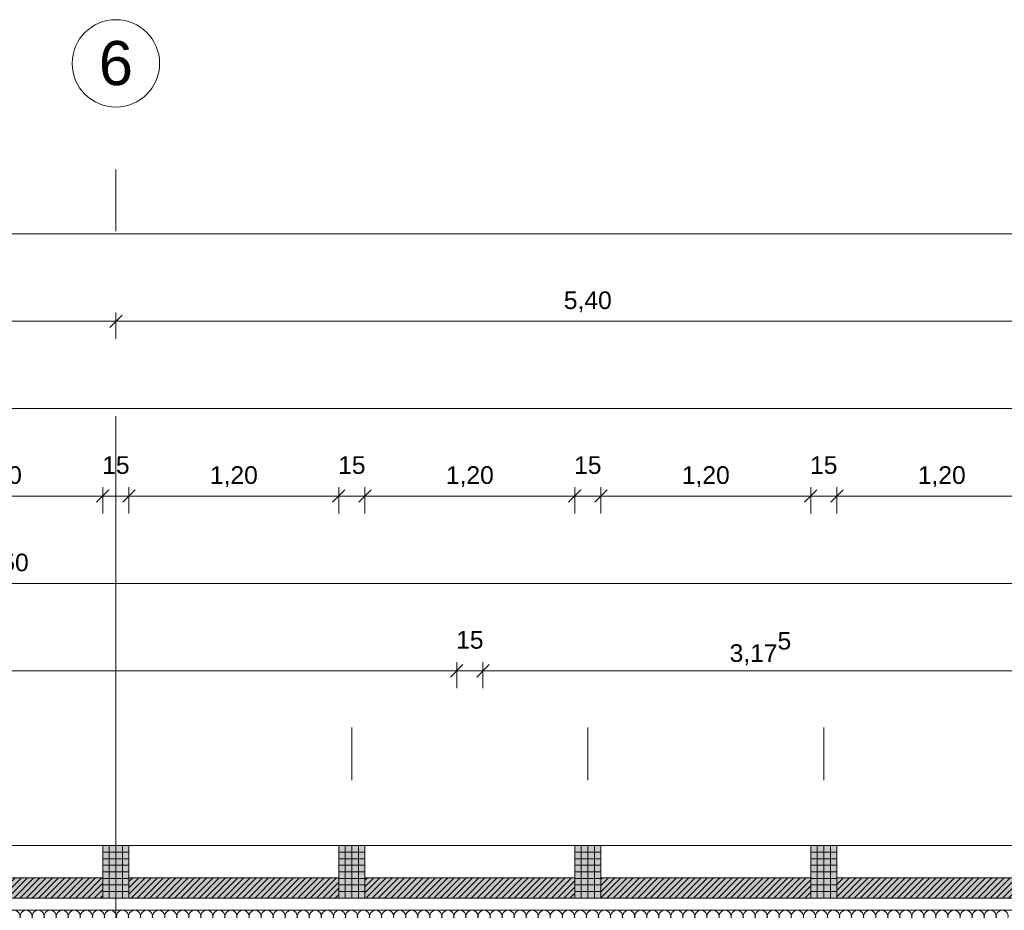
# Model space of a CAD drawing. Header units: metres. Extents: x -45 to 152, y -127 to 99.
# Tile 252 of 256: x -28.9 to -23.27, y 0.31 to 5.4. Entities that reach past the tile are written whole.
import ezdxf

# ---------------------------------------------------------------- set-up
doc = ezdxf.new("R2010")
doc.units = ezdxf.units.M
doc.header["$PDMODE"] = 1
doc.header["$PDSIZE"] = -2
doc.linetypes.add('Achsen 01', pattern=[5.291531, 3.175, -1.058062, 0.352704, -0.705764])
doc.linetypes.add('Raster 01', pattern=[2, 1, -1])
doc.layers.get('0').update_dxf_attribs({"lineweight": 25})
for name, color, linetype, lineweight, true_color in [('014_Fassadenarbeiten-000 Aufsicht Betonfertigteile', 7, 'Continuous', 9, 0xc0c0c0), ('014_Fassadenarbeiten-330 mineralische Dämmung', 7, 'Continuous', 9, 0x666666), ('AV1-Achsen', 1, 'Achsen 01', 18, 0xff0000), ('AV1-Raster', 7, 'Raster 01', 9, 0xa6a6a6)]:
    doc.layers.add(name, color=color, linetype=linetype, lineweight=lineweight, true_color=true_color)
for name, color, linetype, lineweight in [('014_Fassadenarbeiten-330 Betonfertigteile vertikal', 7, 'Continuous', 9), ('014_Fassadenarbeiten-330 Filtermauerwerk 11.5cm', 7, 'Continuous', 9), ('_1.35m (3D)', 7, 'Continuous', 9), ('_GRU (2D)', 7, 'Continuous', 9), ('_OG 2 (2D)', 7, 'Continuous', 9), ('Bemaßung-Bemaßung', 7, 'Continuous', 9)]:
    doc.layers.add(name, color=color, linetype=linetype, lineweight=lineweight)
doc.layers.get('0').freeze()
doc.styles.add('Arial', font='arial.ttf')
doc.dimstyles.new('COE 50', dxfattribs={"dimtxt": 126.090495, "dimasz": 0.001414, "dimexe": 0.001, "dimexo": 0.01, "dimgap": 0.001, "dimtad": 1, "dimdec": 3, "dimtxsty": 'Arial', "dimblk": 'VW_SLASH-4', "dimblk1": 'VW_SLASH-4', "dimblk2": 'VW_SLASH-4', "dimcen": 0, "dimadec": 3, "dimazin": 0, "dimtfac": 0.8, "dimtdec": 3, "dimtix": 1, "dimtmove": 0, "dimatfit": 0, "dimldrblk": 'VW_SLASH-3', "dimfxl": 0.002, "dimfxlon": 1, "dimfrac": 2, "dimtolj": 1, "dimarcsym": 0})
pattern_1 = [(45, (0, 0), (0.01767767, -0.01767767), [])]
pattern_2 = [(-90, (0, 0), (0.0375, 0), [])]
pattern_3 = [(0, (0, 0), (2e-18, -0.0375), [])]

# ---------------------------------------------------------------- blocks, each defined once
blk = doc.blocks.new('Group-2')
at = {"layer": 'AV1-Raster'}
for p, q in [((-28.35, -22.95), (-28.35, 1.35)), ((-27, -22.95), (-27, 1.35)), ((-25.65, -22.95), (-25.65, 1.35)), ((-24.3, -22.95), (-24.3, 1.35))]:
    blk.add_line(p, q, dxfattribs=at)
blk = doc.blocks.new('1.35m (3D)')
at = {"layer": 'AV1-Raster', "color": 7}
blk.add_blockref('Group-2', (0, 0), dxfattribs=at)
blk = doc.blocks.new('Group-190')
at = {"layer": '014_Fassadenarbeiten-330 mineralische Dämmung', "transparency": 33554687, "flags": 128}
for points in [[(0.26, 23.2464, 1.372583), (0.26, 23.312)], [(0.26, 23.3154, 1.372583), (0.26, 23.3809)], [(0.26, 23.3843, 1.372583), (0.26, 23.4499)], [(0.26, 23.4532, 1.372583), (0.26, 23.5188)], [(0.26, 23.5222, 1.372583), (0.26, 23.5878)], [(0.26, 23.5911, 1.372583), (0.26, 23.6567)], [(0.26, 23.6601, 1.372583), (0.26, 23.7257)], [(0.26, 23.729, 1.372583), (0.26, 23.7946)], [(0.26, 23.798, 1.372583), (0.26, 23.8635)], [(0.26, 23.8669, 1.372583), (0.26, 23.9325)], [(0.26, 23.9359, 1.372583), (0.26, 24.0014)], [(0.26, 24.0048, 1.372583), (0.26, 24.0704)], [(0.26, 24.0737, 1.372583), (0.26, 24.1393)], [(0.26, 24.1427, 1.372583), (0.26, 24.2083)], [(0.26, 24.2116, 1.372583), (0.26, 24.2772)], [(0.26, 24.2806, 1.372583), (0.26, 24.3462)], [(0.26, 24.3495, 1.372583), (0.26, 24.4151)], [(0.26, 24.4185, 1.372583), (0.26, 24.484)], [(0.26, 24.4874, 1.372583), (0.26, 24.553)], [(0.26, 24.5564, 1.372583), (0.26, 24.6219)], [(0.26, 24.6253, 1.372583), (0.26, 24.6909)], [(0.26, 24.6943, 1.372583), (0.26, 24.7598)], [(0.26, 24.7632, 1.372583), (0.26, 24.8288)], [(0.26, 24.8321, 1.372583), (0.26, 24.8977)], [(0.26, 24.9011, 1.372583), (0.26, 24.9667)], [(0.26, 24.97, 1.372583), (0.26, 25.0356)], [(0.26, 25.039, 1.372583), (0.26, 25.1045)], [(0.26, 25.1079, 1.372583), (0.26, 25.1735)], [(0.26, 25.1769, 1.372583), (0.26, 25.2424)], [(0.26, 25.2458, 1.372583), (0.26, 25.3114)], [(0.26, 25.3148, 1.372583), (0.26, 25.3803)], [(0.26, 25.3837, 1.372583), (0.26, 25.4493)], [(0.26, 25.4526, 1.372583), (0.26, 25.5182)], [(0.26, 25.5216, 1.372583), (0.26, 25.5872)], [(0.26, 25.5905, 1.372583), (0.26, 25.6561)], [(0.26, 25.6595, 1.372583), (0.26, 25.7251)], [(0.26, 25.7284, 1.372583), (0.26, 25.794)], [(0.26, 25.7974, 1.372583), (0.26, 25.8629)], [(0.26, 25.8663, 1.372583), (0.26, 25.9319)], [(0.26, 25.9353, 1.372583), (0.26, 26.0008)], [(0.26, 26.0042, 1.372583), (0.26, 26.0698)], [(0.26, 26.0731, 1.372583), (0.26, 26.1387)], [(0.26, 26.1421, 1.372583), (0.26, 26.2077)], [(0.26, 26.211, 1.372583), (0.26, 26.2766)], [(0.26, 26.28, 1.372583), (0.26, 26.3456)], [(0.26, 26.3489, 1.372583), (0.26, 26.4145)], [(0.26, 26.4179, 1.372583), (0.26, 26.4834)], [(0.26, 26.4868, 1.372583), (0.26, 26.5524)], [(0.26, 26.5558, 1.372583), (0.26, 26.6213)], [(0.26, 26.6247, 1.372583), (0.26, 26.6903)], [(0.26, 26.6937, 1.372583), (0.26, 26.7592)], [(0.26, 26.7626, 1.372583), (0.26, 26.8282)], [(0.26, 26.8315, 1.372583), (0.26, 26.8971)], [(0.26, 26.9005, 1.372583), (0.26, 26.9661)], [(0.26, 26.9694, 1.372583), (0.26, 27.035)], [(0.26, 27.0384, 1.372583), (0.26, 27.1039)], [(0.26, 27.1073, 1.372583), (0.26, 27.1729)], [(0.26, 27.1763, 1.372583), (0.26, 27.2418)], [(0.26, 27.2452, 1.372583), (0.26, 27.3108)], [(0.26, 27.3142, 1.372583), (0.26, 27.3797)], [(0.26, 27.3831, 1.372583), (0.26, 27.4487)], [(0.26, 27.452, 1.372583), (0.26, 27.5176)], [(0.26, 27.521, 1.372583), (0.26, 27.5866)], [(0.26, 27.5899, 1.372583), (0.26, 27.6555)], [(0.26, 27.6589, 1.372583), (0.26, 27.7244)], [(0.26, 27.7278, 1.372583), (0.26, 27.7934)], [(0.26, 27.7968, 1.372583), (0.26, 27.8623)], [(0.26, 27.8657, 1.372583), (0.26, 27.9313)], [(0.26, 27.9347, 1.372583), (0.26, 28.0002)], [(0.26, 28.0036, 1.372583), (0.26, 28.0692)], [(0.26, 28.0725, 1.372583), (0.26, 28.1381)], [(0.26, 28.1415, 1.372583), (0.26, 28.2071)], [(0.26, 28.2104, 1.372583), (0.26, 28.276)], [(0.26, 28.2794, 1.372583), (0.26, 28.345)], [(0.26, 28.3483, 1.372583), (0.26, 28.4139)], [(0.26, 28.4173, 1.372583), (0.26, 28.4828)], [(0.26, 28.4862, 1.372583), (0.26, 28.5518)], [(0.26, 28.5552, 1.372583), (0.26, 28.6207)], [(0.26, 28.6241, 1.372583), (0.26, 28.6897)], [(0.26, 28.6931, 1.372583), (0.26, 28.7586)], [(0.26, 28.762, 1.372583), (0.26, 28.8276)], [(0.26, 28.8309, 1.372583), (0.26, 28.8965)], [(0.26, 28.8999, 1.372583), (0.26, 28.9655)]]:
    blk.add_lwpolyline(points, format="xyb", dxfattribs=at)
blk = doc.blocks.new('Group-191')
at = {"layer": '014_Fassadenarbeiten-330 mineralische Dämmung', "transparency": 33554687}
blk.add_blockref('Group-190', (0, 0), dxfattribs=at)
blk = doc.blocks.new('Parametric Object-26')
at = {"layer": '014_Fassadenarbeiten-330 mineralische Dämmung', "color": 7, "transparency": 33554687}
blk.add_blockref('Group-191', (0, 0), dxfattribs=at)
at = {"layer": '014_Fassadenarbeiten-330 mineralische Dämmung', "color": 0, "flags": 1}
for tag in ['IFC_UUID', 'instanceID', 'prm0_name', 'prm0_type', 'prm0_value', 'prm1_name', 'prm1_type', 'prm1_value', 'prm2_name', 'prm2_type', 'prm2_value', 'prm3_name', 'prm3_type', 'prm3_value', 'prm4_name', 'prm4_type', 'prm4_value', 'prm5_name', 'prm5_type', 'prm5_value', 'prm6_name', 'prm6_type', 'prm6_value']:
    blk.add_attdef(tag, (-39.455, 0.1154), '', height=0.00018, dxfattribs=at)
blk = doc.blocks.new('VW_SLASH-4')
at = {"color": 0, "linetype": 'ByBlock', "lineweight": -2, "transparency": 16777216}
blk.add_line((0, 0), (-1, 0), dxfattribs=at)
at = {"color": 0, "linetype": 'Continuous', "lineweight": 15, "transparency": 16777216, "flags": 128}
blk.add_lwpolyline([(0.5, 0.5), (-0.5, -0.5)], dxfattribs=at)
blk = doc.blocks.new('*D448')
at = {"layer": 'Bemaßung-Bemaßung', "color": 0, "lineweight": -2}
for p, q in [((-39.825, 3.075), (-39.825, 3.225)), ((0.675, 3.075), (0.675, 3.225)), ((-39.7543, 3.175), (0.6043, 3.175))]:
    blk.add_line(p, q, dxfattribs=at)
at = {"layer": 'Defpoints', "color": 0}
for p in [(0.675, 3.175), (-39.825, 0), (0.675, 0)]:
    blk.add_point(p, dxfattribs=at)
at = {"layer": 'Bemaßung-Bemaßung', "color": 0, "lineweight": -2, "xscale": 0.070693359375, "yscale": 0.070693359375, "zscale": 0.070693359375, "rotation": 180}
blk.add_blockref('VW_SLASH-4', (-39.825, 3.175), dxfattribs=at)
at = {"layer": 'Bemaßung-Bemaßung', "color": 0, "lineweight": -2, "xscale": 0.070693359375, "yscale": 0.070693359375, "zscale": 0.070693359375}
blk.add_blockref('VW_SLASH-4', (0.675, 3.175), dxfattribs=at)
at = {"layer": 'Bemaßung-Bemaßung', "color": 0, "insert": (-19.575, 3.2856), "char_height": 0.10087, "attachment_point": 5, "style": 'Arial'}
blk.add_mtext('\\A1;40,50', dxfattribs=at)
blk = doc.blocks.new('VW_SLASH-3')
at = {"color": 0, "linetype": 'ByBlock', "lineweight": -2, "transparency": 16777216}
blk.add_line((0, 0), (-1, 0), dxfattribs=at)
at = {"color": 0, "linetype": 'Continuous', "lineweight": 15, "transparency": 16777216, "flags": 128}
blk.add_lwpolyline([(0.5, 0.5), (-0.5, -0.5)], dxfattribs=at)
blk = doc.blocks.new('*D450')
at = {"layer": 'Bemaßung-Bemaßung', "color": 0, "lineweight": -2}
for p, q in [((-33.75, 3.575), (-33.75, 3.725)), ((-28.35, 3.575), (-28.35, 3.725)), ((-28.4207, 3.675), (-33.6793, 3.675))]:
    blk.add_line(p, q, dxfattribs=at)
at = {"layer": 'Defpoints', "color": 0}
for p in [(-33.75, 3.675), (-33.75, 0), (-28.35, 0)]:
    blk.add_point(p, dxfattribs=at)
at = {"layer": 'Bemaßung-Bemaßung', "color": 0, "lineweight": -2, "xscale": 0.070693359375, "yscale": 0.070693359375, "zscale": 0.070693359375, "rotation": 180}
blk.add_blockref('VW_SLASH-4', (-33.75, 3.675), dxfattribs=at)
at = {"layer": 'Bemaßung-Bemaßung', "color": 0, "lineweight": -2, "xscale": 0.070693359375, "yscale": 0.070693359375, "zscale": 0.070693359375}
blk.add_blockref('VW_SLASH-4', (-28.35, 3.675), dxfattribs=at)
at = {"layer": 'Bemaßung-Bemaßung', "color": 0, "insert": (-31.05, 3.7856), "char_height": 0.10087, "attachment_point": 5, "style": 'Arial'}
blk.add_mtext('\\A1;5,40', dxfattribs=at)
blk = doc.blocks.new('*D451')
at = {"layer": 'Bemaßung-Bemaßung', "color": 0, "lineweight": -2}
for p, q in [((-28.35, 3.575), (-28.35, 3.725)), ((-22.95, 3.575), (-22.95, 3.725)), ((-23.0207, 3.675), (-28.2793, 3.675))]:
    blk.add_line(p, q, dxfattribs=at)
at = {"layer": 'Defpoints', "color": 0}
for p in [(-28.35, 3.675), (-28.35, 0), (-22.95, 0)]:
    blk.add_point(p, dxfattribs=at)
at = {"layer": 'Bemaßung-Bemaßung', "color": 0, "lineweight": -2, "xscale": 0.070693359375, "yscale": 0.070693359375, "zscale": 0.070693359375, "rotation": 180}
blk.add_blockref('VW_SLASH-4', (-28.35, 3.675), dxfattribs=at)
at = {"layer": 'Bemaßung-Bemaßung', "color": 0, "lineweight": -2, "xscale": 0.070693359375, "yscale": 0.070693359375, "zscale": 0.070693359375}
blk.add_blockref('VW_SLASH-4', (-22.95, 3.675), dxfattribs=at)
at = {"layer": 'Bemaßung-Bemaßung', "color": 0, "insert": (-25.65, 3.7856), "char_height": 0.10087, "attachment_point": 5, "style": 'Arial'}
blk.add_mtext('\\A1;5,40', dxfattribs=at)
blk = doc.blocks.new('*D456')
at = {"layer": 'Bemaßung-Bemaßung', "color": 0, "lineweight": -2}
for p, q in [((-39.15, 4.075), (-39.15, 4.225)), ((0, 4.075), (0, 4.225)), ((-39.0793, 4.175), (-0.0707, 4.175))]:
    blk.add_line(p, q, dxfattribs=at)
at = {"layer": 'Defpoints', "color": 0}
for p in [(0, 4.175), (-39.15, 0), (0, 0)]:
    blk.add_point(p, dxfattribs=at)
at = {"layer": 'Bemaßung-Bemaßung', "color": 0, "lineweight": -2, "xscale": 0.070693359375, "yscale": 0.070693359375, "zscale": 0.070693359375, "rotation": 180}
blk.add_blockref('VW_SLASH-4', (-39.15, 4.175), dxfattribs=at)
at = {"layer": 'Bemaßung-Bemaßung', "color": 0, "lineweight": -2, "xscale": 0.070693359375, "yscale": 0.070693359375, "zscale": 0.070693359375}
blk.add_blockref('VW_SLASH-4', (0, 4.175), dxfattribs=at)
at = {"layer": 'Bemaßung-Bemaßung', "color": 0, "insert": (-19.575, 4.3159), "char_height": 0.15131, "attachment_point": 5, "style": 'Arial'}
blk.add_mtext('\\A1;39,15', dxfattribs=at)
blk = doc.blocks.new('*D595')
at = {"layer": 'Bemaßung-Bemaßung', "color": 0, "linetype": 'Continuous', "lineweight": -2}
for p, q in [((-24.225, 2.575), (-24.225, 2.725)), ((-23.025, 2.575), (-23.025, 2.725)), ((-24.1543, 2.675), (-23.0957, 2.675))]:
    blk.add_line(p, q, dxfattribs=at)
at = {"layer": 'Defpoints', "color": 0}
for p in [(-23.025, 2.675), (-24.225, 0.675), (-23.025, 0.675)]:
    blk.add_point(p, dxfattribs=at)
at = {"layer": 'Bemaßung-Bemaßung', "color": 0, "lineweight": -2, "xscale": 0.070693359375, "yscale": 0.070693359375, "zscale": 0.070693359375, "rotation": 180}
blk.add_blockref('VW_SLASH-4', (-24.225, 2.675), dxfattribs=at)
at = {"layer": 'Bemaßung-Bemaßung', "color": 0, "lineweight": -2, "xscale": 0.070693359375, "yscale": 0.070693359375, "zscale": 0.070693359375}
blk.add_blockref('VW_SLASH-4', (-23.025, 2.675), dxfattribs=at)
at = {"layer": 'Bemaßung-Bemaßung', "color": 0, "insert": (-23.625, 2.7856), "char_height": 0.10087, "attachment_point": 5, "style": 'Arial'}
blk.add_mtext('\\A1;1,20', dxfattribs=at)
blk = doc.blocks.new('*D596')
at = {"layer": 'Bemaßung-Bemaßung', "color": 0, "linetype": 'Continuous', "lineweight": -2}
for p, q in [((-24.375, 2.575), (-24.375, 2.725)), ((-24.225, 2.575), (-24.225, 2.725)), ((-24.4457, 2.675), (-24.5164, 2.675)), ((-24.375, 2.675), (-24.225, 2.675)), ((-24.1543, 2.675), (-24.0836, 2.675))]:
    blk.add_line(p, q, dxfattribs=at)
at = {"layer": 'Defpoints', "color": 0}
for p in [(-24.225, 2.675), (-24.375, 0.675), (-24.225, 0.675)]:
    blk.add_point(p, dxfattribs=at)
at = {"layer": 'Bemaßung-Bemaßung', "color": 0, "lineweight": -2, "xscale": 0.070693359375, "yscale": 0.070693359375, "zscale": 0.070693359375}
blk.add_blockref('VW_SLASH-4', (-24.375, 2.675), dxfattribs=at)
at = {"layer": 'Bemaßung-Bemaßung', "color": 0, "lineweight": -2, "xscale": 0.070693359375, "yscale": 0.070693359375, "zscale": 0.070693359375, "rotation": 180}
blk.add_blockref('VW_SLASH-4', (-24.225, 2.675), dxfattribs=at)
at = {"layer": 'Bemaßung-Bemaßung', "color": 0, "insert": (-24.3, 2.8515), "char_height": 0.10087, "attachment_point": 5, "style": 'Arial'}
blk.add_mtext('\\A1;15', dxfattribs=at)
blk = doc.blocks.new('*D597')
at = {"layer": 'Bemaßung-Bemaßung', "color": 0, "linetype": 'Continuous', "lineweight": -2}
for p, q in [((-25.575, 2.575), (-25.575, 2.725)), ((-24.375, 2.575), (-24.375, 2.725)), ((-25.5043, 2.675), (-24.4457, 2.675))]:
    blk.add_line(p, q, dxfattribs=at)
at = {"layer": 'Defpoints', "color": 0}
for p in [(-24.375, 2.675), (-25.575, 0.675), (-24.375, 0.675)]:
    blk.add_point(p, dxfattribs=at)
at = {"layer": 'Bemaßung-Bemaßung', "color": 0, "lineweight": -2, "xscale": 0.070693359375, "yscale": 0.070693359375, "zscale": 0.070693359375, "rotation": 180}
blk.add_blockref('VW_SLASH-4', (-25.575, 2.675), dxfattribs=at)
at = {"layer": 'Bemaßung-Bemaßung', "color": 0, "lineweight": -2, "xscale": 0.070693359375, "yscale": 0.070693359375, "zscale": 0.070693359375}
blk.add_blockref('VW_SLASH-4', (-24.375, 2.675), dxfattribs=at)
at = {"layer": 'Bemaßung-Bemaßung', "color": 0, "insert": (-24.975, 2.7856), "char_height": 0.10087, "attachment_point": 5, "style": 'Arial'}
blk.add_mtext('\\A1;1,20', dxfattribs=at)
blk = doc.blocks.new('*D598')
at = {"layer": 'Bemaßung-Bemaßung', "color": 0, "linetype": 'Continuous', "lineweight": -2}
for p, q in [((-25.725, 2.575), (-25.725, 2.725)), ((-25.575, 2.575), (-25.575, 2.725)), ((-25.7957, 2.675), (-25.8664, 2.675)), ((-25.725, 2.675), (-25.575, 2.675)), ((-25.5043, 2.675), (-25.4336, 2.675))]:
    blk.add_line(p, q, dxfattribs=at)
at = {"layer": 'Defpoints', "color": 0}
for p in [(-25.575, 2.675), (-25.725, 0.675), (-25.575, 0.675)]:
    blk.add_point(p, dxfattribs=at)
at = {"layer": 'Bemaßung-Bemaßung', "color": 0, "lineweight": -2, "xscale": 0.070693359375, "yscale": 0.070693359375, "zscale": 0.070693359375}
blk.add_blockref('VW_SLASH-4', (-25.725, 2.675), dxfattribs=at)
at = {"layer": 'Bemaßung-Bemaßung', "color": 0, "lineweight": -2, "xscale": 0.070693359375, "yscale": 0.070693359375, "zscale": 0.070693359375, "rotation": 180}
blk.add_blockref('VW_SLASH-4', (-25.575, 2.675), dxfattribs=at)
at = {"layer": 'Bemaßung-Bemaßung', "color": 0, "insert": (-25.65, 2.8515), "char_height": 0.10087, "attachment_point": 5, "style": 'Arial'}
blk.add_mtext('\\A1;15', dxfattribs=at)
blk = doc.blocks.new('*D599')
at = {"layer": 'Bemaßung-Bemaßung', "color": 0, "linetype": 'Continuous', "lineweight": -2}
for p, q in [((-26.925, 2.575), (-26.925, 2.725)), ((-25.725, 2.575), (-25.725, 2.725)), ((-26.8543, 2.675), (-25.7957, 2.675))]:
    blk.add_line(p, q, dxfattribs=at)
at = {"layer": 'Defpoints', "color": 0}
for p in [(-25.725, 2.675), (-26.925, 0.675), (-25.725, 0.675)]:
    blk.add_point(p, dxfattribs=at)
at = {"layer": 'Bemaßung-Bemaßung', "color": 0, "lineweight": -2, "xscale": 0.070693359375, "yscale": 0.070693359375, "zscale": 0.070693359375, "rotation": 180}
blk.add_blockref('VW_SLASH-4', (-26.925, 2.675), dxfattribs=at)
at = {"layer": 'Bemaßung-Bemaßung', "color": 0, "lineweight": -2, "xscale": 0.070693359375, "yscale": 0.070693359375, "zscale": 0.070693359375}
blk.add_blockref('VW_SLASH-4', (-25.725, 2.675), dxfattribs=at)
at = {"layer": 'Bemaßung-Bemaßung', "color": 0, "insert": (-26.325, 2.7856), "char_height": 0.10087, "attachment_point": 5, "style": 'Arial'}
blk.add_mtext('\\A1;1,20', dxfattribs=at)
blk = doc.blocks.new('*D600')
at = {"layer": 'Bemaßung-Bemaßung', "color": 0, "linetype": 'Continuous', "lineweight": -2}
for p, q in [((-27.075, 2.575), (-27.075, 2.725)), ((-26.925, 2.575), (-26.925, 2.725)), ((-27.1457, 2.675), (-27.2164, 2.675)), ((-27.075, 2.675), (-26.925, 2.675)), ((-26.8543, 2.675), (-26.7836, 2.675))]:
    blk.add_line(p, q, dxfattribs=at)
at = {"layer": 'Defpoints', "color": 0}
for p in [(-26.925, 2.675), (-27.075, 0.675), (-26.925, 0.675)]:
    blk.add_point(p, dxfattribs=at)
at = {"layer": 'Bemaßung-Bemaßung', "color": 0, "lineweight": -2, "xscale": 0.070693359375, "yscale": 0.070693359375, "zscale": 0.070693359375}
blk.add_blockref('VW_SLASH-4', (-27.075, 2.675), dxfattribs=at)
at = {"layer": 'Bemaßung-Bemaßung', "color": 0, "lineweight": -2, "xscale": 0.070693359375, "yscale": 0.070693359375, "zscale": 0.070693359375, "rotation": 180}
blk.add_blockref('VW_SLASH-4', (-26.925, 2.675), dxfattribs=at)
at = {"layer": 'Bemaßung-Bemaßung', "color": 0, "insert": (-27, 2.8515), "char_height": 0.10087, "attachment_point": 5, "style": 'Arial'}
blk.add_mtext('\\A1;15', dxfattribs=at)
blk = doc.blocks.new('*D601')
at = {"layer": 'Bemaßung-Bemaßung', "color": 0, "linetype": 'Continuous', "lineweight": -2}
for p, q in [((-28.275, 2.575), (-28.275, 2.725)), ((-27.075, 2.575), (-27.075, 2.725)), ((-28.2043, 2.675), (-27.1457, 2.675))]:
    blk.add_line(p, q, dxfattribs=at)
at = {"layer": 'Defpoints', "color": 0}
for p in [(-27.075, 2.675), (-28.275, 0.675), (-27.075, 0.675)]:
    blk.add_point(p, dxfattribs=at)
at = {"layer": 'Bemaßung-Bemaßung', "color": 0, "lineweight": -2, "xscale": 0.070693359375, "yscale": 0.070693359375, "zscale": 0.070693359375, "rotation": 180}
blk.add_blockref('VW_SLASH-4', (-28.275, 2.675), dxfattribs=at)
at = {"layer": 'Bemaßung-Bemaßung', "color": 0, "lineweight": -2, "xscale": 0.070693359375, "yscale": 0.070693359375, "zscale": 0.070693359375}
blk.add_blockref('VW_SLASH-4', (-27.075, 2.675), dxfattribs=at)
at = {"layer": 'Bemaßung-Bemaßung', "color": 0, "insert": (-27.675, 2.7856), "char_height": 0.10087, "attachment_point": 5, "style": 'Arial'}
blk.add_mtext('\\A1;1,20', dxfattribs=at)
blk = doc.blocks.new('*D602')
at = {"layer": 'Bemaßung-Bemaßung', "color": 0, "linetype": 'Continuous', "lineweight": -2}
for p, q in [((-28.425, 2.575), (-28.425, 2.725)), ((-28.275, 2.575), (-28.275, 2.725)), ((-28.4957, 2.675), (-28.5664, 2.675)), ((-28.425, 2.675), (-28.275, 2.675)), ((-28.2043, 2.675), (-28.1336, 2.675))]:
    blk.add_line(p, q, dxfattribs=at)
at = {"layer": 'Defpoints', "color": 0}
for p in [(-28.275, 2.675), (-28.425, 0.675), (-28.275, 0.675)]:
    blk.add_point(p, dxfattribs=at)
at = {"layer": 'Bemaßung-Bemaßung', "color": 0, "lineweight": -2, "xscale": 0.070693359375, "yscale": 0.070693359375, "zscale": 0.070693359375}
blk.add_blockref('VW_SLASH-4', (-28.425, 2.675), dxfattribs=at)
at = {"layer": 'Bemaßung-Bemaßung', "color": 0, "lineweight": -2, "xscale": 0.070693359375, "yscale": 0.070693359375, "zscale": 0.070693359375, "rotation": 180}
blk.add_blockref('VW_SLASH-4', (-28.275, 2.675), dxfattribs=at)
at = {"layer": 'Bemaßung-Bemaßung', "color": 0, "insert": (-28.35, 2.8515), "char_height": 0.10087, "attachment_point": 5, "style": 'Arial'}
blk.add_mtext('\\A1;15', dxfattribs=at)
blk = doc.blocks.new('*D603')
at = {"layer": 'Bemaßung-Bemaßung', "color": 0, "linetype": 'Continuous', "lineweight": -2}
for p, q in [((-29.625, 2.575), (-29.625, 2.725)), ((-28.425, 2.575), (-28.425, 2.725)), ((-29.5543, 2.675), (-28.4957, 2.675))]:
    blk.add_line(p, q, dxfattribs=at)
at = {"layer": 'Defpoints', "color": 0}
for p in [(-28.425, 2.675), (-29.625, 0.675), (-28.425, 0.675)]:
    blk.add_point(p, dxfattribs=at)
at = {"layer": 'Bemaßung-Bemaßung', "color": 0, "lineweight": -2, "xscale": 0.070693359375, "yscale": 0.070693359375, "zscale": 0.070693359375, "rotation": 180}
blk.add_blockref('VW_SLASH-4', (-29.625, 2.675), dxfattribs=at)
at = {"layer": 'Bemaßung-Bemaßung', "color": 0, "lineweight": -2, "xscale": 0.070693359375, "yscale": 0.070693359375, "zscale": 0.070693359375}
blk.add_blockref('VW_SLASH-4', (-28.425, 2.675), dxfattribs=at)
at = {"layer": 'Bemaßung-Bemaßung', "color": 0, "insert": (-29.025, 2.7856), "char_height": 0.10087, "attachment_point": 5, "style": 'Arial'}
blk.add_mtext('\\A1;1,20', dxfattribs=at)
blk = doc.blocks.new('*D702')
at = {"layer": 'Bemaßung-Bemaßung', "color": 0, "lineweight": -2}
for p, q in [((-35.025, 1.575), (-35.025, 1.725)), ((-26.4, 1.575), (-26.4, 1.725)), ((-26.4707, 1.675), (-34.9543, 1.675))]:
    blk.add_line(p, q, dxfattribs=at)
at = {"layer": 'Defpoints', "color": 0}
for p in [(-35.025, 1.675), (-35.025, -0.125), (-26.4, -0.125)]:
    blk.add_point(p, dxfattribs=at)
at = {"layer": 'Bemaßung-Bemaßung', "color": 0, "lineweight": -2, "xscale": 0.070693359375, "yscale": 0.070693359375, "zscale": 0.070693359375, "rotation": 180}
blk.add_blockref('VW_SLASH-4', (-35.025, 1.675), dxfattribs=at)
at = {"layer": 'Bemaßung-Bemaßung', "color": 0, "lineweight": -2, "xscale": 0.070693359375, "yscale": 0.070693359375, "zscale": 0.070693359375}
blk.add_blockref('VW_SLASH-4', (-26.4, 1.675), dxfattribs=at)
at = {"layer": 'Bemaßung-Bemaßung', "color": 0, "insert": (-30.7125, 1.8024), "char_height": 0.100872, "attachment_point": 5, "style": 'Arial'}
blk.add_mtext('\\A1;8,62\\S5^ ;', dxfattribs=at)
blk = doc.blocks.new('*D703')
at = {"layer": 'Bemaßung-Bemaßung', "color": 0, "lineweight": -2}
for p, q in [((-26.4, 1.575), (-26.4, 1.725)), ((-26.25, 1.575), (-26.25, 1.725)), ((-26.4707, 1.675), (-26.5414, 1.675)), ((-26.25, 1.675), (-26.4, 1.675)), ((-26.1793, 1.675), (-26.1086, 1.675))]:
    blk.add_line(p, q, dxfattribs=at)
at = {"layer": 'Defpoints', "color": 0}
for p in [(-26.4, 1.675), (-26.4, -0.125), (-26.25, -0.125)]:
    blk.add_point(p, dxfattribs=at)
at = {"layer": 'Bemaßung-Bemaßung', "color": 0, "lineweight": -2, "xscale": 0.070693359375, "yscale": 0.070693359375, "zscale": 0.070693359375}
blk.add_blockref('VW_SLASH-4', (-26.4, 1.675), dxfattribs=at)
at = {"layer": 'Bemaßung-Bemaßung', "color": 0, "lineweight": -2, "xscale": 0.070693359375, "yscale": 0.070693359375, "zscale": 0.070693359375, "rotation": 180}
blk.add_blockref('VW_SLASH-4', (-26.25, 1.675), dxfattribs=at)
at = {"layer": 'Bemaßung-Bemaßung', "color": 0, "insert": (-26.325, 1.8515), "char_height": 0.10087, "attachment_point": 5, "style": 'Arial'}
blk.add_mtext('\\A1;15', dxfattribs=at)
blk = doc.blocks.new('*D704')
at = {"layer": 'Bemaßung-Bemaßung', "color": 0, "lineweight": -2}
for p, q in [((-26.25, 1.575), (-26.25, 1.725)), ((-23.075, 1.575), (-23.075, 1.725)), ((-23.1457, 1.675), (-26.1793, 1.675))]:
    blk.add_line(p, q, dxfattribs=at)
at = {"layer": 'Defpoints', "color": 0}
for p in [(-26.25, 1.675), (-26.25, -0.125), (-23.075, -0.125)]:
    blk.add_point(p, dxfattribs=at)
at = {"layer": 'Bemaßung-Bemaßung', "color": 0, "lineweight": -2, "xscale": 0.070693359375, "yscale": 0.070693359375, "zscale": 0.070693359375, "rotation": 180}
blk.add_blockref('VW_SLASH-4', (-26.25, 1.675), dxfattribs=at)
at = {"layer": 'Bemaßung-Bemaßung', "color": 0, "lineweight": -2, "xscale": 0.070693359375, "yscale": 0.070693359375, "zscale": 0.070693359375}
blk.add_blockref('VW_SLASH-4', (-23.075, 1.675), dxfattribs=at)
at = {"layer": 'Bemaßung-Bemaßung', "color": 0, "insert": (-24.6625, 1.8024), "char_height": 0.100872, "attachment_point": 5, "style": 'Arial'}
blk.add_mtext('\\A1;3,17\\S5^ ;', dxfattribs=at)
blk = doc.blocks.new('*D707')
at = {"layer": 'Bemaßung-Bemaßung', "color": 0, "lineweight": -2}
for p, q in [((-39.275, 2.075), (-39.275, 2.225)), ((-18.775, 2.075), (-18.775, 2.225)), ((-18.8457, 2.175), (-39.2043, 2.175))]:
    blk.add_line(p, q, dxfattribs=at)
at = {"layer": 'Defpoints', "color": 0}
for p in [(-39.275, 2.175), (-39.275, 0.125), (-18.775, -0.125)]:
    blk.add_point(p, dxfattribs=at)
at = {"layer": 'Bemaßung-Bemaßung', "color": 0, "lineweight": -2, "xscale": 0.070693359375, "yscale": 0.070693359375, "zscale": 0.070693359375, "rotation": 180}
blk.add_blockref('VW_SLASH-4', (-39.275, 2.175), dxfattribs=at)
at = {"layer": 'Bemaßung-Bemaßung', "color": 0, "lineweight": -2, "xscale": 0.070693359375, "yscale": 0.070693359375, "zscale": 0.070693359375}
blk.add_blockref('VW_SLASH-4', (-18.775, 2.175), dxfattribs=at)
at = {"layer": 'Bemaßung-Bemaßung', "color": 0, "insert": (-29.025, 2.2856), "char_height": 0.10087, "attachment_point": 5, "style": 'Arial'}
blk.add_mtext('\\A1;20,50', dxfattribs=at)
blk = doc.blocks.new('Group-734')
at = {"layer": 'AV1-Achsen'}
blk.add_line((-28.35, -26.5), (-28.35, 4.9), dxfattribs=at)
at = {"layer": 'AV1-Achsen', "linetype": 'Continuous'}
blk.add_circle((-28.35, 5.15), 0.25, dxfattribs=at)
at = {"layer": 'AV1-Achsen', "insert": (-28.35, 5.15), "char_height": 0.2522, "attachment_point": 5, "line_spacing_factor": 0.969122, "style": 'Arial'}
blk.add_mtext('6', dxfattribs=at)
blk = doc.blocks.new('GRU (2D)')
at = {"layer": 'AV1-Achsen', "color": 7}
blk.add_blockref('Group-734', (0, 0), dxfattribs=at)
blk = doc.blocks.new('OG 2 (2D)')
at = {"layer": '014_Fassadenarbeiten-330 Betonfertigteile vertikal', "linetype": 'Continuous', "lineweight": 0}
for points in [[(-28.275, 0.675), (-28.425, 0.675), (-28.425, 0.375), (-28.275, 0.375)], [(-26.925, 0.675), (-27.075, 0.675), (-27.075, 0.375), (-26.925, 0.375)], [(-25.575, 0.675), (-25.725, 0.675), (-25.725, 0.375), (-25.575, 0.375)], [(-24.225, 0.675), (-24.375, 0.675), (-24.375, 0.375), (-24.225, 0.375)]]:
    blk.add_hatch(color=9, dxfattribs=at).paths.add_polyline_path(points)
at = {"layer": '014_Fassadenarbeiten-330 Betonfertigteile vertikal', "linetype": 'Continuous', "lineweight": 9}
h = blk.add_hatch(dxfattribs=at)
h.set_pattern_fill('Stahlbetonfertigteil', color=8, style=0, pattern_type=2)
h.set_pattern_definition(pattern_2)
h.paths.add_polyline_path([(-28.275, 0.675), (-28.425, 0.675), (-28.425, 0.375), (-28.275, 0.375)])
at = {"layer": '014_Fassadenarbeiten-330 Betonfertigteile vertikal', "linetype": 'Continuous', "lineweight": 13}
h = blk.add_hatch(dxfattribs=at)
h.set_pattern_fill('Stahlbetonfertigteil-1', color=8, style=0, pattern_type=2)
h.set_pattern_definition(pattern_3)
h.paths.add_polyline_path([(-28.275, 0.675), (-28.425, 0.675), (-28.425, 0.375), (-28.275, 0.375)])
at = {"layer": '014_Fassadenarbeiten-330 Betonfertigteile vertikal', "linetype": 'Continuous', "lineweight": 9}
h = blk.add_hatch(dxfattribs=at)
h.set_pattern_fill('Stahlbetonfertigteil', color=8, style=0, pattern_type=2)
h.set_pattern_definition(pattern_2)
h.paths.add_polyline_path([(-26.925, 0.675), (-27.075, 0.675), (-27.075, 0.375), (-26.925, 0.375)])
at = {"layer": '014_Fassadenarbeiten-330 Betonfertigteile vertikal', "linetype": 'Continuous', "lineweight": 13}
h = blk.add_hatch(dxfattribs=at)
h.set_pattern_fill('Stahlbetonfertigteil-1', color=8, style=0, pattern_type=2)
h.set_pattern_definition(pattern_3)
h.paths.add_polyline_path([(-26.925, 0.675), (-27.075, 0.675), (-27.075, 0.375), (-26.925, 0.375)])
at = {"layer": '014_Fassadenarbeiten-330 Betonfertigteile vertikal', "linetype": 'Continuous', "lineweight": 9}
h = blk.add_hatch(dxfattribs=at)
h.set_pattern_fill('Stahlbetonfertigteil', color=8, style=0, pattern_type=2)
h.set_pattern_definition(pattern_2)
h.paths.add_polyline_path([(-25.575, 0.675), (-25.725, 0.675), (-25.725, 0.375), (-25.575, 0.375)])
at = {"layer": '014_Fassadenarbeiten-330 Betonfertigteile vertikal', "linetype": 'Continuous', "lineweight": 13}
h = blk.add_hatch(dxfattribs=at)
h.set_pattern_fill('Stahlbetonfertigteil-1', color=8, style=0, pattern_type=2)
h.set_pattern_definition(pattern_3)
h.paths.add_polyline_path([(-25.575, 0.675), (-25.725, 0.675), (-25.725, 0.375), (-25.575, 0.375)])
at = {"layer": '014_Fassadenarbeiten-330 Betonfertigteile vertikal', "linetype": 'Continuous', "lineweight": 9}
h = blk.add_hatch(dxfattribs=at)
h.set_pattern_fill('Stahlbetonfertigteil', color=8, style=0, pattern_type=2)
h.set_pattern_definition(pattern_2)
h.paths.add_polyline_path([(-24.225, 0.675), (-24.375, 0.675), (-24.375, 0.375), (-24.225, 0.375)])
at = {"layer": '014_Fassadenarbeiten-330 Betonfertigteile vertikal', "linetype": 'Continuous', "lineweight": 13}
h = blk.add_hatch(dxfattribs=at)
h.set_pattern_fill('Stahlbetonfertigteil-1', color=8, style=0, pattern_type=2)
h.set_pattern_definition(pattern_3)
h.paths.add_polyline_path([(-24.225, 0.675), (-24.375, 0.675), (-24.375, 0.375), (-24.225, 0.375)])
at = {"layer": '014_Fassadenarbeiten-330 Filtermauerwerk 11.5cm', "linetype": 'Continuous', "lineweight": 0, "true_color": 0xd19783}
for points in [[(-28.425, 0.49), (-28.425, 0.375), (-29.625, 0.375), (-29.625, 0.49)], [(-27.075, 0.49), (-27.075, 0.375), (-28.275, 0.375), (-28.275, 0.49)], [(-25.725, 0.49), (-25.725, 0.375), (-26.925, 0.375), (-26.925, 0.49)], [(-24.375, 0.49), (-24.375, 0.375), (-25.575, 0.375), (-25.575, 0.49)], [(-23.025, 0.49), (-23.025, 0.375), (-24.225, 0.375), (-24.225, 0.49)]]:
    blk.add_hatch(color=33, dxfattribs=at).paths.add_polyline_path(points)
at = {"layer": '014_Fassadenarbeiten-330 Filtermauerwerk 11.5cm', "linetype": 'Continuous', "lineweight": 9}
h = blk.add_hatch(dxfattribs=at)
h.set_pattern_fill('Mauerwerk Münster', color=8, style=0, pattern_type=2)
h.set_pattern_definition(pattern_1)
h.paths.add_polyline_path([(-28.425, 0.49), (-28.425, 0.375), (-29.625, 0.375), (-29.625, 0.49)])
h = blk.add_hatch(dxfattribs=at)
h.set_pattern_fill('Mauerwerk Münster', color=8, style=0, pattern_type=2)
h.set_pattern_definition(pattern_1)
h.paths.add_polyline_path([(-27.075, 0.49), (-27.075, 0.375), (-28.275, 0.375), (-28.275, 0.49)])
h = blk.add_hatch(dxfattribs=at)
h.set_pattern_fill('Mauerwerk Münster', color=8, style=0, pattern_type=2)
h.set_pattern_definition(pattern_1)
h.paths.add_polyline_path([(-25.725, 0.49), (-25.725, 0.375), (-26.925, 0.375), (-26.925, 0.49)])
h = blk.add_hatch(dxfattribs=at)
h.set_pattern_fill('Mauerwerk Münster', color=8, style=0, pattern_type=2)
h.set_pattern_definition(pattern_1)
h.paths.add_polyline_path([(-24.375, 0.49), (-24.375, 0.375), (-25.575, 0.375), (-25.575, 0.49)])
h = blk.add_hatch(dxfattribs=at)
h.set_pattern_fill('Mauerwerk Münster', color=8, style=0, pattern_type=2)
h.set_pattern_definition(pattern_1)
h.paths.add_polyline_path([(-23.025, 0.49), (-23.025, 0.375), (-24.225, 0.375), (-24.225, 0.49)])
at = {"layer": '014_Fassadenarbeiten-000 Aufsicht Betonfertigteile', "flags": 128}
blk.add_lwpolyline([(-39.4623, 0.305), (-16.125, 0.305), (-16.125, 0.675), (-39.825, 0.675)], close=True, dxfattribs=at)
at = {"layer": '014_Fassadenarbeiten-330 Betonfertigteile vertikal', "flags": 128}
for points in [[(-28.275, 0.675), (-28.425, 0.675), (-28.425, 0.375), (-28.275, 0.375)], [(-26.925, 0.675), (-27.075, 0.675), (-27.075, 0.375), (-26.925, 0.375)], [(-25.575, 0.675), (-25.725, 0.675), (-25.725, 0.375), (-25.575, 0.375)], [(-24.225, 0.675), (-24.375, 0.675), (-24.375, 0.375), (-24.225, 0.375)]]:
    blk.add_lwpolyline(points, close=True, dxfattribs=at)
at = {"layer": '014_Fassadenarbeiten-330 Filtermauerwerk 11.5cm', "flags": 128}
for points in [[(-28.425, 0.49), (-28.425, 0.375), (-29.625, 0.375), (-29.625, 0.49)], [(-27.075, 0.49), (-27.075, 0.375), (-28.275, 0.375), (-28.275, 0.49)], [(-25.725, 0.49), (-25.725, 0.375), (-26.925, 0.375), (-26.925, 0.49)], [(-24.375, 0.49), (-24.375, 0.375), (-25.575, 0.375), (-25.575, 0.49)], [(-23.025, 0.49), (-23.025, 0.375), (-24.225, 0.375), (-24.225, 0.49)]]:
    blk.add_lwpolyline(points, close=True, dxfattribs=at)
at = {"layer": '014_Fassadenarbeiten-330 mineralische Dämmung', "rotation": 90}
blk.add_blockref('Parametric Object-26', (0, 0), dxfattribs=at)
at = {"layer": 'Bemaßung-Bemaßung', "color": 1}
dim = blk.add_linear_dim(base=(0, 4.175), p1=(-39.15, 0), p2=(0, 0), text='39,15', dimstyle='COE 50', override={"dimtxt": 0.151309, "dimasz": 0.070693, "dimexe": 0.05, "dimgap": 0.05, "dimpost": '<>', "dimtxsty": 'Arial', "dimtmove": 2, "dimfxl": 0.1}, dxfattribs=at)
dim.commit()
dim.dimension.update_dxf_attribs({"geometry": '*D456', "text_midpoint": (-19.575, 4.3159)})
for p1, p2, picture, middle in [((-28.35, 0), (-33.75, 0), '*D450', (-31.05, 3.7856)), ((-22.95, 0), (-28.35, 0), '*D451', (-25.65, 3.7856))]:
    dim = blk.add_aligned_dim(p1=p1, p2=p2, distance=-3.675, text='5,40', dimstyle='COE 50', override={"dimtxt": 0.100872, "dimasz": 0.070693, "dimexe": 0.05, "dimgap": 0.05, "dimpost": '<>', "dimtxsty": 'Arial', "dimtmove": 2, "dimfxl": 0.1}, dxfattribs=at)
    dim.commit()
    dim.dimension.update_dxf_attribs({"geometry": picture, "text_midpoint": middle})
at = {"layer": 'Bemaßung-Bemaßung'}
for base, p1, p2, text, override, picture, middle in [((0.675, 3.175), (-39.825, 0), (0.675, 0), '40,50', {"dimtxt": 0.100872, "dimasz": 0.070693, "dimexe": 0.05, "dimgap": 0.05, "dimpost": '<>', "dimtxsty": 'Arial', "dimtmove": 2, "dimfxl": 0.1}, '*D448', (-19.575, 3.2856)), ((-39.275, 2.175), (-18.775, -0.125), (-39.275, 0.125), '20,50', {"dimtxt": 0.100872, "dimasz": 0.070693, "dimexe": 0.05, "dimgap": 0.05, "dimpost": '<>', "dimtxsty": 'Arial', "dimtmove": 2, "dimfxl": 0.1}, '*D707', (-29.025, 2.2856)), ((-26.4, 1.675), (-26.25, -0.125), (-26.4, -0.125), '15', {"dimtxt": 0.100872, "dimasz": 0.070693, "dimexe": 0.05, "dimgap": 0.05, "dimpost": '<>', "dimtxsty": 'Arial', "dimtix": 0, "dimtmove": 2, "dimfxl": 0.1}, '*D703', (-26.325, 1.8515)), ((-35.025, 1.675), (-26.4, -0.125), (-35.025, -0.125), '8,62\\S5^ ;', {"dimtxt": 0.100872, "dimasz": 0.070693, "dimexe": 0.05, "dimgap": 0.05, "dimpost": '<>', "dimtxsty": 'Arial', "dimtmove": 2, "dimfxl": 0.1}, '*D702', (-30.7125, 1.8024)), ((-26.25, 1.675), (-23.075, -0.125), (-26.25, -0.125), '3,17\\S5^ ;', {"dimtxt": 0.100872, "dimasz": 0.070693, "dimexe": 0.05, "dimgap": 0.05, "dimpost": '<>', "dimtxsty": 'Arial', "dimtmove": 2, "dimfxl": 0.1}, '*D704', (-24.6625, 1.8024))]:
    dim = blk.add_linear_dim(base=base, p1=p1, p2=p2, text=text, dimstyle='COE 50', override=override, dxfattribs=at)
    dim.commit()
    dim.dimension.update_dxf_attribs({"geometry": picture, "text_midpoint": middle})
at = {"layer": 'Bemaßung-Bemaßung', "linetype": 'Continuous'}
for base, p1, p2, text, override, picture, middle in [((-28.275, 2.675), (-28.425, 0.675), (-28.275, 0.675), '15', {"dimtxt": 0.100872, "dimasz": 0.070693, "dimexe": 0.05, "dimgap": 0.05, "dimpost": '<>', "dimtxsty": 'Arial', "dimtix": 0, "dimtmove": 2, "dimfxl": 0.1}, '*D602', (-28.35, 2.8515)), ((-26.925, 2.675), (-27.075, 0.675), (-26.925, 0.675), '15', {"dimtxt": 0.100872, "dimasz": 0.070693, "dimexe": 0.05, "dimgap": 0.05, "dimpost": '<>', "dimtxsty": 'Arial', "dimtix": 0, "dimtmove": 2, "dimfxl": 0.1}, '*D600', (-27, 2.8515)), ((-25.575, 2.675), (-25.725, 0.675), (-25.575, 0.675), '15', {"dimtxt": 0.100872, "dimasz": 0.070693, "dimexe": 0.05, "dimgap": 0.05, "dimpost": '<>', "dimtxsty": 'Arial', "dimtix": 0, "dimtmove": 2, "dimfxl": 0.1}, '*D598', (-25.65, 2.8515)), ((-24.225, 2.675), (-24.375, 0.675), (-24.225, 0.675), '15', {"dimtxt": 0.100872, "dimasz": 0.070693, "dimexe": 0.05, "dimgap": 0.05, "dimpost": '<>', "dimtxsty": 'Arial', "dimtix": 0, "dimtmove": 2, "dimfxl": 0.1}, '*D596', (-24.3, 2.8515)), ((-28.425, 2.675), (-29.625, 0.675), (-28.425, 0.675), '1,20', {"dimtxt": 0.100872, "dimasz": 0.070693, "dimexe": 0.05, "dimgap": 0.05, "dimpost": '<>', "dimtxsty": 'Arial', "dimtmove": 2, "dimfxl": 0.1}, '*D603', (-29.025, 2.7856)), ((-27.075, 2.675), (-28.275, 0.675), (-27.075, 0.675), '1,20', {"dimtxt": 0.100872, "dimasz": 0.070693, "dimexe": 0.05, "dimgap": 0.05, "dimpost": '<>', "dimtxsty": 'Arial', "dimtmove": 2, "dimfxl": 0.1}, '*D601', (-27.675, 2.7856)), ((-25.725, 2.675), (-26.925, 0.675), (-25.725, 0.675), '1,20', {"dimtxt": 0.100872, "dimasz": 0.070693, "dimexe": 0.05, "dimgap": 0.05, "dimpost": '<>', "dimtxsty": 'Arial', "dimtmove": 2, "dimfxl": 0.1}, '*D599', (-26.325, 2.7856)), ((-24.375, 2.675), (-25.575, 0.675), (-24.375, 0.675), '1,20', {"dimtxt": 0.100872, "dimasz": 0.070693, "dimexe": 0.05, "dimgap": 0.05, "dimpost": '<>', "dimtxsty": 'Arial', "dimtmove": 2, "dimfxl": 0.1}, '*D597', (-24.975, 2.7856)), ((-23.025, 2.675), (-24.225, 0.675), (-23.025, 0.675), '1,20', {"dimtxt": 0.100872, "dimasz": 0.070693, "dimexe": 0.05, "dimgap": 0.05, "dimpost": '<>', "dimtxsty": 'Arial', "dimtmove": 2, "dimfxl": 0.1}, '*D595', (-23.625, 2.7856))]:
    dim = blk.add_linear_dim(base=base, p1=p1, p2=p2, text=text, dimstyle='COE 50', override=override, dxfattribs=at)
    dim.commit()
    dim.dimension.update_dxf_attribs({"geometry": picture, "text_midpoint": middle})

msp = doc.modelspace()

# ---------------------------------------------------------------- block references
at = {"layer": '_1.35m (3D)'}
msp.add_blockref('1.35m (3D)', (0, 0), dxfattribs=at)

# ---------------------------------------------------------------- next in the draw order: block references
at = {"layer": '_OG 2 (2D)'}
msp.add_blockref('OG 2 (2D)', (0, 0), dxfattribs=at)

# ---------------------------------------------------------------- next in the draw order: block references
at = {"layer": '_GRU (2D)'}
msp.add_blockref('GRU (2D)', (0, 0), dxfattribs=at)

doc.saveas('drawing.dxf')
